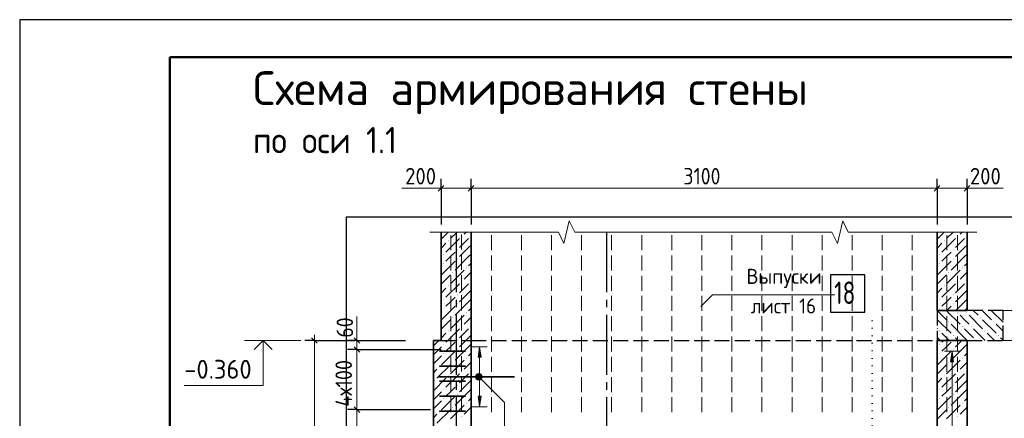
# Model space of a CAD drawing. Header units: millimetres. Extents: x 0 to 50400, y 0 to 35640.
# Tile 11 of 21: x 0 to 15722, y 29268 to 35640. Entities that reach past the tile are written whole.
import ezdxf

# ---------------------------------------------------------------- set-up
doc = ezdxf.new("R2010")
doc.units = ezdxf.units.MM
for name, pattern in [('______2', [324, 240, -84]), ('______5', [1320, 960, -120, 120, -120]), ('______9', [120, 0, -120])]:
    doc.linetypes.add(name, pattern=pattern)
for name, color, linetype, lineweight in [('Standard', 7, 'Continuous', 25), ('Выпуски арматуры Г-обр.', 52, 'Continuous', 25), ('Высотные отметки', 7, 'Continuous', 25), ('ЖБ Перекрытие верхний уровень', 7, 'Continuous', 35), ('ЖБ Стена верхний уровень', 7, 'Continuous', 35), ('Заголовок чертежа', 7, 'Continuous', 25), ('Позиционная метка линия выноска', 7, 'Continuous', 13), ('Позиционная метка номер позиции', 7, 'Continuous', 13), ('Примечания', 7, 'Continuous', 13), ('Размерная линия_ общее', 7, 'Continuous', 13), ('Сечения символ', 7, 'Continuous', 25)]:
    doc.layers.add(name, color=color, linetype=linetype, lineweight=lineweight)
for name, color, linetype, true_color in [('Оси', 7, '______5', 0x656565), ('Стена обрамление П-обр.', 7, 'Continuous', 0xa0a0a0), ('Стена Хомут', 7, '______2', 0xa0a0a0)]:
    doc.layers.add(name, color=color, linetype=linetype, true_color=true_color)
doc.layers.add('Размерная выноска', color=7, linetype='Continuous')
doc.styles.add('ISOCPEUR', font='txt')

msp = doc.modelspace()

# ---------------------------------------------------------------- hatches: boundary and pattern name
at = {"layer": 'ЖБ Перекрытие верхний уровень', "linetype": 'Continuous', "lineweight": 18, "transparency": 33554687}
for points in [[(14828, 30808), (14835, 30815), (14843, 30808), (14835, 30800)], [(14972, 30952), (14979, 30959), (14987, 30952), (14979, 30944)], [(15116, 30952), (15123, 30959), (15131, 30952), (15123, 30944)], [(15332, 30880), (15339, 30887), (15347, 30880), (15339, 30872)], [(15548, 30808), (15555, 30815), (15563, 30808), (15555, 30800)], [(15692, 30952), (15699, 30959), (15704, 30955), (15704, 30949), (15699, 30944)], [(14684, 30664), (14691, 30671), (14699, 30664), (14691, 30656)], [(15044, 30736), (15051, 30743), (15059, 30736), (15051, 30728)], [(15188, 30736), (15195, 30743), (15203, 30736), (15195, 30728)], [(15404, 30664), (15411, 30671), (15419, 30664), (15411, 30656)], [(14900, 30592), (14907, 30599), (14915, 30592), (14907, 30584)], [(15260, 30520), (15267, 30527), (15275, 30520), (15268, 30512), (15267, 30512)], [(15620, 30592), (15627, 30599), (15635, 30592), (15627, 30584)]]:
    msp.add_hatch(color=7, dxfattribs=at).paths.add_polyline_path(points, flags=16)
at = {"layer": 'ЖБ Стена верхний уровень', "linetype": 'Continuous', "lineweight": 18, "transparency": 33554687}
for points in [[(6837, 32104), (6843, 32110), (6849, 32104), (6843, 32098)], [(7053, 32176), (7059, 32182), (7065, 32176), (7059, 32170)], [(7197, 32176), (7203, 32182), (7208, 32177), (7208, 32174), (7203, 32170)], [(14757, 32104), (14763, 32110), (14769, 32104), (14763, 32098)], [(14973, 32176), (14979, 32182), (14985, 32176), (14979, 32170)], [(15117, 32176), (15123, 32182), (15128, 32177), (15128, 32174), (15123, 32170)], [(6981, 31960), (6987, 31966), (6993, 31960), (6987, 31954)], [(14901, 31960), (14907, 31966), (14913, 31960), (14907, 31954)], [(6765, 31888), (6771, 31894), (6777, 31888), (6771, 31882)], [(6981, 31816), (6987, 31822), (6993, 31816), (6987, 31810)], [(14685, 31888), (14691, 31894), (14697, 31888), (14691, 31882)], [(14901, 31816), (14907, 31822), (14913, 31816), (14907, 31810)], [(6765, 31744), (6771, 31750), (6777, 31744), (6771, 31738)], [(6909, 31600), (6915, 31606), (6921, 31600), (6915, 31594)], [(7125, 31672), (7131, 31678), (7137, 31672), (7131, 31666)], [(14685, 31744), (14691, 31750), (14697, 31744), (14691, 31738)], [(14829, 31600), (14835, 31606), (14841, 31600), (14835, 31594)], [(15045, 31672), (15051, 31678), (15057, 31672), (15051, 31666)], [(7053, 31456), (7059, 31462), (7065, 31456), (7059, 31450)], [(7197, 31456), (7203, 31462), (7208, 31457), (7208, 31454), (7203, 31450)], [(14973, 31456), (14979, 31462), (14985, 31456), (14979, 31450)], [(15117, 31456), (15123, 31462), (15128, 31457), (15128, 31454), (15123, 31450)], [(6837, 31384), (6843, 31390), (6849, 31384), (6843, 31378)], [(14757, 31384), (14763, 31390), (14769, 31384), (14763, 31378)], [(6765, 31168), (6771, 31174), (6777, 31168), (6771, 31162)], [(6981, 31240), (6987, 31246), (6993, 31240), (6987, 31234)], [(14685, 31168), (14691, 31174), (14697, 31168), (14691, 31162)], [(14901, 31240), (14907, 31246), (14913, 31240), (14907, 31234)], [(6765, 31024), (6771, 31030), (6777, 31024), (6771, 31018)], [(6981, 31096), (6987, 31102), (6993, 31096), (6987, 31090)], [(14685, 31024), (14691, 31030), (14697, 31024), (14691, 31018)], [(14901, 31096), (14907, 31102), (14913, 31096), (14907, 31090)], [(6909, 30880), (6915, 30886), (6921, 30880), (6915, 30874)], [(7125, 30952), (7131, 30958), (7137, 30952), (7131, 30946)], [(6837, 30664), (6843, 30670), (6849, 30664), (6843, 30658)], [(7053, 30736), (7059, 30742), (7065, 30736), (7059, 30730)], [(7197, 30736), (7203, 30742), (7208, 30737), (7208, 30734), (7203, 30730)], [(6981, 30520), (6987, 30526), (6993, 30520), (6987, 30514)], [(6765, 30448), (6771, 30454), (6777, 30448), (6771, 30442)], [(6981, 30376), (6987, 30382), (6993, 30376), (6987, 30370)], [(14685, 30448), (14691, 30454), (14697, 30448), (14691, 30442)], [(14901, 30376), (14907, 30382), (14913, 30376), (14907, 30370)], [(6765, 30304), (6771, 30310), (6777, 30304), (6771, 30298)], [(7125, 30232), (7131, 30238), (7137, 30232), (7131, 30226)], [(14685, 30304), (14691, 30310), (14697, 30304), (14691, 30298)], [(15045, 30232), (15051, 30238), (15057, 30232), (15051, 30226)], [(6693, 30088), (6699, 30094), (6705, 30088), (6699, 30082)], [(6909, 30160), (6915, 30166), (6921, 30160), (6915, 30154)], [(14829, 30160), (14835, 30166), (14841, 30160), (14835, 30154)], [(6621, 29872), (6627, 29878), (6633, 29872), (6627, 29866)], [(6837, 29944), (6843, 29950), (6849, 29944), (6843, 29938)], [(7053, 30016), (7059, 30022), (7065, 30016), (7059, 30010)], [(7197, 30016), (7203, 30022), (7208, 30017), (7208, 30014), (7203, 30010)], [(14757, 29944), (14763, 29950), (14769, 29944), (14763, 29938)], [(14973, 30016), (14979, 30022), (14985, 30016), (14979, 30010)], [(15117, 30016), (15123, 30022), (15128, 30017), (15128, 30014), (15123, 30010)], [(6765, 29728), (6771, 29734), (6777, 29728), (6771, 29722)], [(6981, 29800), (6987, 29806), (6993, 29800), (6987, 29794)], [(14685, 29728), (14691, 29734), (14697, 29728), (14691, 29722)], [(14901, 29800), (14907, 29806), (14913, 29800), (14907, 29794)], [(6765, 29584), (6771, 29590), (6777, 29584), (6771, 29578)], [(6981, 29656), (6987, 29662), (6993, 29656), (6987, 29650)], [(14685, 29584), (14691, 29590), (14697, 29584), (14691, 29578)], [(14901, 29656), (14907, 29662), (14913, 29656), (14907, 29650)], [(6909, 29440), (6915, 29446), (6921, 29440), (6915, 29434)], [(7125, 29512), (7131, 29518), (7137, 29512), (7131, 29506)], [(14829, 29440), (14835, 29446), (14841, 29440), (14835, 29434)], [(15045, 29512), (15051, 29518), (15057, 29512), (15051, 29506)], [(6693, 29368), (6699, 29374), (6705, 29368), (6699, 29362)], [(7053, 29296), (7059, 29302), (7065, 29296), (7059, 29290)], [(7197, 29296), (7203, 29302), (7208, 29297), (7208, 29294), (7203, 29290)], [(14973, 29296), (14979, 29302), (14985, 29296), (14979, 29290)], [(15117, 29296), (15123, 29302), (15128, 29297), (15128, 29294), (15123, 29290)]]:
    msp.add_hatch(color=7, dxfattribs=at).paths.add_polyline_path(points, flags=16)
at = {"layer": 'Позиционная метка линия выноска', "linetype": 'Continuous', "lineweight": 13, "transparency": 33554687}
for points in [[(7293, 29893), (7345, 29983), (7280, 29918)], [(7280, 29918), (7345, 29983), (7318, 29983)], [(7280, 29918), (7318, 29983), (7280, 29945)], [(7280, 29945), (7318, 29983), (7293, 29970)], [(7293, 29893), (7370, 29970), (7345, 29983)], [(7318, 29880), (7370, 29970), (7293, 29893)], [(7318, 29880), (7383, 29945), (7370, 29970)], [(7345, 29880), (7383, 29945), (7318, 29880)], [(7345, 29880), (7383, 29918), (7383, 29945)], [(7383, 29918), (7345, 29880), (7370, 29893)]]:
    msp.add_hatch(color=7, dxfattribs=at).paths.add_polyline_path(points)
at = {"layer": 'Стена обрамление П-обр.', "linetype": 'Continuous', "lineweight": 13, "transparency": 33554687}
msp.add_hatch(color=7, dxfattribs=at).paths.add_polyline_path([(7368, 30244), (7344, 30412), (7320, 30244)])
msp.add_hatch(color=7, dxfattribs=at).paths.add_polyline_path([(7368, 29620), (7344, 29452), (7320, 29620)], flags=16)
at = {"layer": 'Стена Хомут', "linetype": 'Continuous', "lineweight": 13, "transparency": 33554687}
msp.add_hatch(color=7, dxfattribs=at).paths.add_polyline_path([(14911, 30171), (14887, 30339), (14863, 30171)])

# ---------------------------------------------------------------- linework, layer by layer
at = {"layer": 'Standard', "color": 7, "linetype": 'Continuous', "lineweight": 25, "transparency": 33554687}
for p, q in [((2400, 35040), (2400, 1270)), ((6683, 32901), (6773, 32991)), ((7163, 32901), (7253, 32991)), ((14603, 32901), (14693, 32991)), ((15083, 32901), (15173, 32991)), ((5339, 30557), (5429, 30467)), ((5339, 30413), (5429, 30323)), ((5339, 29453), (5429, 29363))]:
    msp.add_line(p, q, dxfattribs=at)
at = {"layer": 'Standard', "color": 7, "linetype": 'Continuous', "lineweight": -3, "transparency": 33554687}
for p, q in [((6728, 32946), (6728, 33096)), ((7208, 32946), (7208, 33096)), ((14648, 32946), (14648, 33096)), ((15128, 32946), (15128, 33096)), ((6728, 32946), (6728, 32796)), ((6728, 32946), (6728, 32364)), ((7208, 32946), (7208, 32796)), ((7208, 32946), (7208, 32364)), ((14648, 32946), (14648, 32796)), ((14648, 32946), (14648, 32364)), ((15128, 32946), (15128, 32796)), ((15128, 32946), (15128, 32364)), ((5384, 30512), (5234, 30512)), ((5384, 30512), (5534, 30512)), ((5384, 30512), (6163, 30512)), ((5384, 30368), (5234, 30368)), ((5384, 30368), (5534, 30368)), ((5384, 30368), (6729, 30368)), ((5384, 29408), (5234, 29408)), ((5384, 29408), (5534, 29408)), ((5384, 29408), (6560, 29408))]:
    msp.add_line(p, q, dxfattribs=at)
at = {"layer": 'Standard', "color": 7, "linetype": 'Continuous', "lineweight": 13, "transparency": 33554687}
for p, q in [((6728, 32946), (6638, 32946)), ((6728, 32946), (7208, 32946)), ((7208, 32946), (14648, 32946)), ((14648, 32946), (15128, 32946)), ((15128, 32946), (15218, 32946)), ((8688, 32064), (8775, 32424)), ((8775, 32424), (8863, 32244)), ((13056, 32064), (13143, 32424)), ((13143, 32424), (13231, 32244)), ((6548, 32244), (8601, 32244)), ((8601, 32244), (8688, 32064)), ((8863, 32244), (10916, 32244)), ((10916, 32244), (12969, 32244)), ((12969, 32244), (13056, 32064)), ((13231, 32244), (15284, 32244)), ((15284, 32244), (15284, 32244)), ((5384, 30512), (5384, 30602)), ((5384, 30368), (5384, 29408)), ((5384, 29408), (5384, 24128))]:
    msp.add_line(p, q, dxfattribs=at)
at = {"layer": 'Standard', "color": 7, "linetype": 'Continuous', "lineweight": 25, "transparency": 33554687}
msp.add_lwpolyline([(0, 0), (50400, 0), (50400, 35640), (0, 35640), (0, 0)], close=True, dxfattribs=at)
at = {"layer": 'Standard', "color": 7, "linetype": 'Continuous', "lineweight": 50, "transparency": 33554687}
msp.add_lwpolyline([(2400, 35040), (49800, 35040), (49800, 600), (2400, 600), (2400, 35040)], close=True, dxfattribs=at)
at = {"layer": 'Standard', "color": 254, "linetype": 'Continuous', "lineweight": 25, "true_color": 0xc4c4ff, "transparency": 33554687}
msp.add_lwpolyline([(16498, 32484), (5214, 32484), (5214, 22144)], dxfattribs=at)
at = {"layer": 'Standard', "color": 7, "linetype": 'Continuous', "lineweight": 13, "transparency": 33554687}
msp.add_lwpolyline([(5384, 30512), (5384, 30439), (5384, 30439), (5384, 30368)], dxfattribs=at)
at = {"layer": 'Выпуски арматуры Г-обр.', "color": 7, "linetype": 'Continuous', "lineweight": 25, "transparency": 33554687}
msp.add_lwpolyline([(12945, 30963), (13497, 30963), (13497, 31563), (12945, 31563), (12945, 30963)], dxfattribs=at)
at = {"layer": 'Высотные отметки', "color": 7, "linetype": 'Continuous', "lineweight": 13, "transparency": 33554687}
msp.add_line((4488, 30512), (3588, 30512), dxfattribs=at)
msp.add_line((4488, 30512), (3588, 30512), dxfattribs=at)
at = {"layer": 'Высотные отметки', "color": 7, "linetype": 'Continuous', "lineweight": 35, "transparency": 33554687}
for q in [(3742, 30367), (3742, 30367), (4033, 30367), (4033, 30367)]:
    msp.add_line((3888, 30512), q, dxfattribs=at)
at = {"layer": 'Высотные отметки', "color": 7, "linetype": 'Continuous', "lineweight": 13, "transparency": 33554687}
msp.add_lwpolyline([(3888, 30512), (3888, 29792), (2628, 29792)], dxfattribs=at)
msp.add_lwpolyline([(3888, 30512), (3888, 29792), (2628, 29792)], dxfattribs=at)
at = {"layer": 'ЖБ Перекрытие верхний уровень', "color": 7, "linetype": '______2', "lineweight": 25, "transparency": 33554687}
for p, q in [((14648, 30992), (14648, 30512)), ((15128, 30992), (14648, 30992)), ((15704, 30992), (15128, 30992)), ((15704, 30512), (15704, 30992)), ((14648, 30512), (15128, 30512)), ((15128, 30512), (15704, 30512))]:
    msp.add_line(p, q, dxfattribs=at)
at = {"layer": 'ЖБ Перекрытие верхний уровень', "color": 9, "linetype": 'Continuous', "lineweight": 18, "true_color": 0xc7c7c7, "transparency": 33554687}
for p, q in [((14651, 30992), (14799, 30844)), ((14799, 30988), (15015, 30772)), ((14939, 30992), (14943, 30988)), ((15083, 30992), (15087, 30988)), ((15227, 30992), (15303, 30916)), ((15371, 30992), (15519, 30844)), ((15519, 30988), (15704, 30803)), ((15659, 30992), (15663, 30988)), ((14655, 30844), (14871, 30628)), ((15087, 30844), (15015, 30916)), ((15159, 30772), (15087, 30844)), ((15159, 30916), (15375, 30700)), ((15375, 30844), (15591, 30628)), ((14648, 30707), (14655, 30700)), ((15087, 30556), (14871, 30772)), ((15087, 30700), (15231, 30556)), ((15231, 30700), (15419, 30512)), ((15704, 30659), (15591, 30772)), ((14648, 30563), (14699, 30512)), ((14843, 30512), (14727, 30628)), ((14943, 30556), (14987, 30512)), ((15087, 30556), (15131, 30512)), ((15563, 30512), (15447, 30628)), ((15663, 30556), (15704, 30515))]:
    msp.add_line(p, q, dxfattribs=at)
at = {"layer": 'ЖБ Перекрытие верхний уровень', "color": 7, "linetype": '______2', "lineweight": 18, "transparency": 33554687}
for p, q in [((16184, 30992), (15704, 30992)), ((15704, 30512), (16184, 30512))]:
    msp.add_line(p, q, dxfattribs=at)
at = {"layer": 'ЖБ Стена верхний уровень', "color": 251, "linetype": 'Continuous', "lineweight": 18, "true_color": 0x494949, "transparency": 33554687}
for p, q in [((6840, 32244), (6728, 32132)), ((6984, 32244), (6879, 32140)), ((7095, 32212), (7128, 32244)), ((14760, 32244), (14648, 32132)), ((14904, 32244), (14799, 32140)), ((15015, 32212), (15048, 32244)), ((7023, 32140), (6807, 31924)), ((7167, 32140), (7023, 31996)), ((14943, 32140), (14727, 31924)), ((15087, 32140), (14943, 31996)), ((6728, 31988), (6807, 32068)), ((6879, 31852), (6951, 31924)), ((7167, 31996), (7023, 31852)), ((7167, 31996), (7208, 32036)), ((14648, 31988), (14727, 32068)), ((14799, 31852), (14871, 31924)), ((15087, 31996), (14943, 31852)), ((15087, 31996), (15128, 32036)), ((6735, 31852), (6728, 31844)), ((6951, 31780), (6735, 31564)), ((6807, 31780), (6879, 31852)), ((7167, 31852), (6951, 31636)), ((7208, 31892), (7167, 31852)), ((14655, 31852), (14648, 31844)), ((14871, 31780), (14655, 31564)), ((14727, 31780), (14799, 31852)), ((15087, 31852), (14871, 31636)), ((15128, 31892), (15087, 31852)), ((6735, 31708), (6728, 31700)), ((7095, 31636), (6879, 31420)), ((7208, 31748), (7167, 31708)), ((7167, 31564), (7208, 31604)), ((14655, 31708), (14648, 31700)), ((15015, 31636), (14799, 31420)), ((15128, 31748), (15087, 31708)), ((15087, 31564), (15128, 31604)), ((6879, 31564), (6728, 31412)), ((7095, 31492), (7167, 31564)), ((14799, 31564), (14648, 31412)), ((15015, 31492), (15087, 31564)), ((6728, 31268), (6807, 31348)), ((7023, 31420), (6807, 31204)), ((7167, 31420), (7023, 31276)), ((7167, 31276), (7208, 31316)), ((14648, 31268), (14727, 31348)), ((14943, 31420), (14727, 31204)), ((15087, 31420), (14943, 31276)), ((15087, 31276), (15128, 31316)), ((6735, 31132), (6728, 31124)), ((6807, 31060), (6879, 31132)), ((6879, 31132), (6951, 31204)), ((7167, 31132), (6951, 30916)), ((7167, 31276), (7023, 31132)), ((7208, 31172), (7167, 31132)), ((14655, 31132), (14648, 31124)), ((14727, 31060), (14799, 31132)), ((14799, 31132), (14871, 31204)), ((15087, 31276), (14943, 31132)), ((15087, 31132), (14948, 30992)), ((15128, 31172), (15087, 31132)), ((6735, 30988), (6728, 30980)), ((6951, 31060), (6735, 30844)), ((7208, 31028), (7167, 30988)), ((14871, 31060), (14804, 30992)), ((15128, 31028), (15092, 30992)), ((6879, 30844), (6728, 30692)), ((7095, 30916), (6879, 30700)), ((7095, 30772), (7167, 30844)), ((7167, 30844), (7208, 30884)), ((7023, 30700), (6836, 30512)), ((7167, 30700), (7023, 30556)), ((6608, 30428), (6692, 30512)), ((6728, 30548), (6807, 30628)), ((6836, 30512), (6807, 30484)), ((7124, 30512), (7023, 30412)), ((7167, 30556), (7124, 30512)), ((7167, 30556), (7208, 30596)), ((14756, 30512), (14727, 30484)), ((15044, 30512), (14943, 30412)), ((6735, 30412), (6608, 30284)), ((6807, 30340), (6879, 30412)), ((6879, 30412), (6951, 30484)), ((7167, 30412), (6951, 30196)), ((7208, 30452), (7167, 30412)), ((14655, 30412), (14648, 30404)), ((14727, 30340), (14799, 30412)), ((14799, 30412), (14871, 30484)), ((15087, 30412), (14871, 30196)), ((15128, 30452), (15087, 30412)), ((6735, 30268), (6608, 30140)), ((6951, 30340), (6735, 30124)), ((7095, 30196), (6879, 29980)), ((7208, 30308), (7167, 30268)), ((14655, 30268), (14648, 30260)), ((14871, 30340), (14655, 30124)), ((15015, 30196), (14799, 29980)), ((15128, 30308), (15087, 30268)), ((6608, 29996), (6663, 30052)), ((6879, 30124), (6663, 29908)), ((7095, 30052), (7167, 30124)), ((7167, 30124), (7208, 30164)), ((14799, 30124), (14648, 29972)), ((15015, 30052), (15087, 30124)), ((15087, 30124), (15128, 30164)), ((6608, 29708), (6807, 29908)), ((7023, 29980), (6807, 29764)), ((7167, 29980), (7023, 29836)), ((7167, 29836), (7208, 29876)), ((14648, 29828), (14727, 29908)), ((14943, 29980), (14727, 29764)), ((15087, 29980), (14943, 29836)), ((15087, 29836), (15128, 29876)), ((6879, 29692), (6951, 29764)), ((7167, 29836), (7023, 29692)), ((7208, 29732), (7167, 29692)), ((14799, 29692), (14871, 29764)), ((15087, 29836), (14943, 29692)), ((15128, 29732), (15087, 29692)), ((6735, 29692), (6608, 29564)), ((6951, 29620), (6735, 29404)), ((6807, 29620), (6879, 29692)), ((7167, 29692), (6951, 29476)), ((7208, 29588), (7167, 29548)), ((14655, 29692), (14648, 29684)), ((14871, 29620), (14655, 29404)), ((14727, 29620), (14799, 29692)), ((15087, 29692), (14871, 29476)), ((15128, 29588), (15087, 29548)), ((6735, 29548), (6608, 29420)), ((6879, 29404), (6663, 29188)), ((7095, 29476), (6879, 29260)), ((7095, 29332), (7167, 29404)), ((7167, 29404), (7208, 29444)), ((14655, 29548), (14648, 29540)), ((14799, 29404), (14648, 29252)), ((15015, 29476), (14799, 29260)), ((15015, 29332), (15087, 29404)), ((15087, 29404), (15128, 29444)), ((6608, 29276), (6663, 29332))]:
    msp.add_line(p, q, dxfattribs=at)
at = {"layer": 'ЖБ Стена верхний уровень', "color": 7, "linetype": 'Continuous', "lineweight": 35, "transparency": 33554687}
for p, q in [((6728, 32244), (6728, 30512)), ((7208, 30512), (7208, 32244)), ((14648, 32244), (14648, 30992)), ((15128, 30992), (15128, 32244)), ((14648, 30992), (15128, 30992)), ((6608, 30512), (6608, 23936)), ((6728, 30512), (6608, 30512)), ((7208, 23936), (7208, 30512)), ((14648, 30512), (14648, 23936)), ((15128, 30512), (14648, 30512)), ((15128, 23936), (15128, 30512))]:
    msp.add_line(p, q, dxfattribs=at)
at = {"layer": 'ЖБ Стена верхний уровень', "color": 253, "linetype": '______2', "lineweight": -3, "true_color": 0xababab, "transparency": 33554687}
for p, q in [((6728, 30512), (7208, 30512)), ((7208, 30512), (14648, 30512))]:
    msp.add_line(p, q, dxfattribs=at)
at = {"layer": 'ЖБ Стена верхний уровень', "color": 7, "linetype": 'Continuous', "lineweight": 18, "transparency": 33554687}
msp.add_line((16184, 30512), (15704, 30512), dxfattribs=at)
at = {"layer": 'Оси', "color": 8, "linetype": '______5', "lineweight": -3, "transparency": 33554687}
for p, q in [((6968, 32244), (6968, 20815)), ((9368, 32244), (9368, 20815))]:
    msp.add_line(p, q, dxfattribs=at)
at = {"layer": 'Позиционная метка линия выноска', "color": 7, "linetype": 'Continuous', "lineweight": 13, "transparency": 33554687}
for p, q in [((7293, 29970), (7293, 29970)), ((7293, 29893), (7293, 29893)), ((7370, 29970), (7370, 29970)), ((7370, 29893), (7370, 29893))]:
    msp.add_line(p, q, dxfattribs=at)
msp.add_lwpolyline([(10234, 25440), (7741, 25440), (7741, 29522), (7331, 29932)], dxfattribs=at)
msp.add_circle((7331, 29932), 54, dxfattribs=at)
at = {"layer": 'Позиционная метка номер позиции', "color": 7, "linetype": 'Continuous', "lineweight": 13, "transparency": 33554687}
msp.add_lwpolyline([(10876, 31057), (11063, 31244), (13017, 31244)], dxfattribs=at)
at = {"layer": 'Примечания', "color": 7, "linetype": '______2', "lineweight": 13, "transparency": 33554687}
for p, q in [((6884, 29364), (6884, 32244)), ((7052, 29374), (7052, 32254)), ((7532, 29364), (7532, 32244)), ((8012, 29364), (8012, 32244)), ((8492, 29364), (8492, 32244)), ((8972, 29364), (8972, 32244)), ((9452, 29364), (9452, 32244)), ((9932, 29364), (9932, 32244)), ((10412, 29364), (10412, 32244)), ((10892, 29364), (10892, 32244)), ((11372, 29364), (11372, 32244)), ((11852, 29364), (11852, 32244)), ((12332, 29364), (12332, 32244)), ((12812, 29364), (12812, 32244)), ((13292, 29364), (13292, 32244)), ((13772, 29364), (13772, 32244)), ((14252, 29364), (14252, 32244)), ((14804, 29364), (14804, 32244)), ((14972, 29364), (14972, 32244))]:
    msp.add_line(p, q, dxfattribs=at)
at = {"layer": 'Размерная выноска', "color": 7, "linetype": 'Continuous', "lineweight": 13, "transparency": 33554687}
for p, q in [((6728, 32946), (6104, 32946)), ((15128, 32946), (15704, 32946))]:
    msp.add_line(p, q, dxfattribs=at)
at = {"layer": 'Размерная выноска', "color": 251, "linetype": 'Continuous', "lineweight": 13, "true_color": 0x656565, "transparency": 33554687}
msp.add_line((5384, 30512), (5384, 30896), dxfattribs=at)
at = {"layer": 'Размерная линия_ общее', "color": 7, "linetype": 'Continuous', "lineweight": -3, "transparency": 33554687}
for q in [(4555, 30512), (4855, 30512), (5353, 30512)]:
    msp.add_line((4705, 30512), q, dxfattribs=at)
at = {"layer": 'Размерная линия_ общее', "color": 7, "linetype": 'Continuous', "lineweight": 25, "transparency": 33554687}
msp.add_line((4660, 30557), (4750, 30467), dxfattribs=at)
at = {"layer": 'Размерная линия_ общее', "color": 7, "linetype": 'Continuous', "lineweight": 13, "transparency": 33554687}
msp.add_line((4705, 30512), (4705, 30602), dxfattribs=at)
msp.add_lwpolyline([(4705, 30512), (4705, 26751), (4705, 26751), (4705, 23936)], dxfattribs=at)
at = {"layer": 'Сечения символ', "color": 7, "linetype": '______9', "lineweight": 13, "transparency": 33554687}
msp.add_line((13610, 30827), (13610, 21823), dxfattribs=at)
at = {"layer": 'Стена обрамление П-обр.', "color": 7, "linetype": 'Continuous', "lineweight": 35, "transparency": 33554687}
for p, q in [((7116, 30344), (6701, 30344)), ((7116, 30104), (6701, 30104)), ((6695, 29932), (7899, 29932)), ((7116, 29864), (6701, 29864)), ((7116, 29624), (6701, 29624)), ((7116, 29384), (6701, 29384))]:
    msp.add_line(p, q, dxfattribs=at)
at = {"layer": 'Стена обрамление П-обр.', "color": 251, "linetype": 'Continuous', "lineweight": 13, "true_color": 0x494949, "transparency": 33554687}
for p, q in [((7344, 30412), (7224, 30412)), ((7344, 30412), (7320, 30244)), ((7368, 30244), (7344, 30412)), ((7344, 30412), (7464, 30412)), ((7344, 30412), (7344, 30412)), ((7320, 30244), (7368, 30244)), ((7344, 29620), (7344, 30244)), ((7344, 29452), (7320, 29620)), ((7320, 29620), (7368, 29620)), ((7368, 29620), (7344, 29452)), ((7344, 29452), (7224, 29452)), ((7344, 29452), (7464, 29452)), ((7344, 29452), (7344, 29452))]:
    msp.add_line(p, q, dxfattribs=at)
at = {"layer": 'Стена Хомут', "color": 251, "linetype": 'Continuous', "lineweight": 13, "true_color": 0x494949, "transparency": 33554687}
for p, q in [((14887, 30339), (14767, 30339)), ((14887, 30339), (14863, 30171)), ((14911, 30171), (14887, 30339)), ((14887, 30339), (15007, 30339)), ((14887, 30339), (14887, 30339)), ((14863, 30171), (14911, 30171)), ((14887, 24267), (14887, 30171))]:
    msp.add_line(p, q, dxfattribs=at)

# ---------------------------------------------------------------- texts
at = {"layer": 'Standard', "color": 7, "linetype": 'Continuous', "lineweight": 25, "transparency": 33554687, "char_height": 264, "attachment_point": 7, "style": 'ISOCPEUR'}
for s, insert, width in [('\\W0.91;200', (6155, 33006), 674.39), ('\\W0.87;3100', (10598, 33006), 800.28), ('\\W0.91;200', (15173, 33006), 674.39)]:
    msp.add_mtext(s, dxfattribs=dict(at, insert=insert, width=width))
at = {"layer": 'Standard', "color": 7, "linetype": 'Continuous', "lineweight": 25, "transparency": 33554687, "char_height": 264, "attachment_point": 7, "rotation": 90, "style": 'ISOCPEUR'}
for s, insert, width in [('\\W0.87;60', (5324, 30557), 484.71), ('\\W0.89;4х100', (5306, 29453), 1015.1)]:
    msp.add_mtext(s, dxfattribs=dict(at, insert=insert, width=width))
at = {"layer": 'Выпуски арматуры Г-обр.', "color": 7, "linetype": 'Continuous', "lineweight": 13, "transparency": 33554687, "insert": (13005, 31095), "char_height": 360, "width": 566.73, "attachment_point": 7, "style": 'ISOCPEUR'}
msp.add_mtext('\\W0.75;18', dxfattribs=at)
at = {"layer": 'Высотные отметки', "color": 7, "linetype": 'Continuous', "lineweight": 25, "transparency": 33554687, "insert": (2628, 29902), "char_height": 300, "width": 1281.44, "attachment_point": 7, "style": 'ISOCPEUR'}
msp.add_mtext('\\W0.95;-0.360', dxfattribs=at)
at = {"layer": 'Заголовок чертежа', "color": 7, "linetype": 'Continuous', "lineweight": 50, "transparency": 33554687, "attachment_point": 7, "style": 'ISOCPEUR'}
for s, insert, char_height, width in [('\\W0.99;Схема армирования стены', (3725, 34129), 540, 9225.73), ('\\W0.91;по оси 1.1', (3725, 33505), 420, 2667.7)]:
    msp.add_mtext(s, dxfattribs=dict(at, insert=insert, char_height=char_height, width=width))
at = {"layer": 'Позиционная метка номер позиции', "color": 7, "linetype": 'Continuous', "lineweight": 18, "transparency": 33554687, "char_height": 240, "attachment_point": 7, "style": 'ISOCPEUR'}
for s, insert, width in [('\\W0.96;Выпуски', (11603, 31352), 1314.65), ('\\W0.92;лист 16', (11675, 30944), 1238.2)]:
    msp.add_mtext(s, dxfattribs=dict(at, insert=insert, width=width))

doc.saveas('drawing.dxf')
